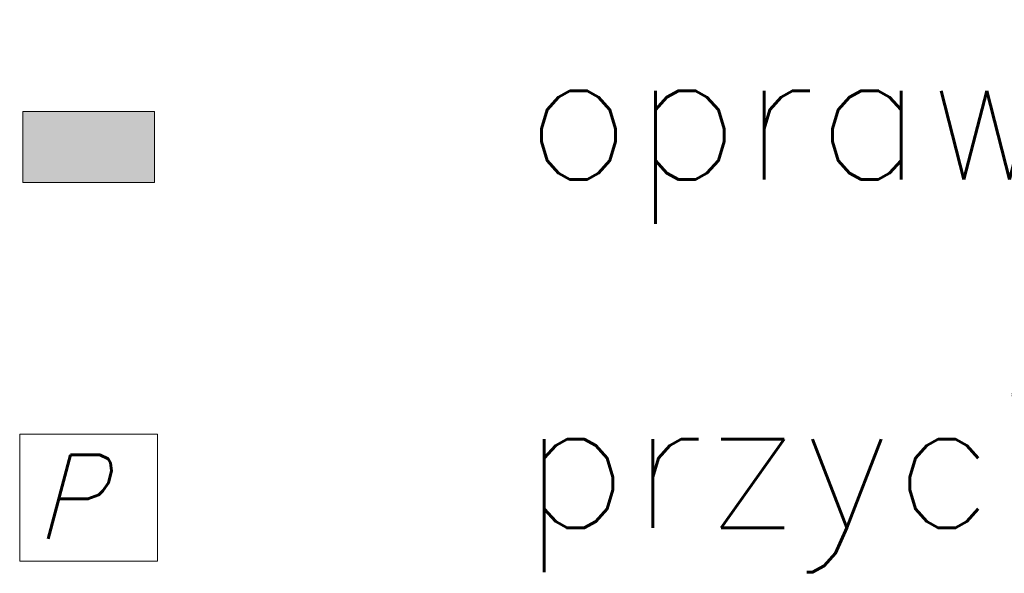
# Model space of a CAD drawing. Header units: millimetres. Extents: x -523 to 1404227, y -783705 to 1038705.
# Tile 210 of 256: x 414214 to 415973, y 241770 to 242760. Entities that reach past the tile are written whole.
import ezdxf

# ---------------------------------------------------------------- set-up
doc = ezdxf.new("R2010")
doc.units = ezdxf.units.MM
doc.layers.add('ele-6-OPIS', color=1, linetype='Continuous', lineweight=25)
doc.layers.add('ELEKTRYKA', color=7, linetype='Continuous')
doc.styles.add('POCHYL', font='ROMANS.shx', dxfattribs={"width": 0.9, "oblique": 15, "height": 2.4})
doc.styles.add('ROMANS', font='romans', dxfattribs={"width": 0.7})

msp = doc.modelspace()

# ---------------------------------------------------------------- hatches: boundary and pattern name
at = {"layer": 'ELEKTRYKA', "lineweight": 18}
msp.add_hatch(color=1, dxfattribs=at).paths.add_polyline_path([(414219.7, 242596.37), (414454.56, 242596.37), (414454.56, 242469.49), (414219.7, 242469.49)])

# ---------------------------------------------------------------- linework, layer by layer
at = {"layer": 'ELEKTRYKA', "color": 1, "lineweight": 18}
msp.add_lwpolyline([(414219.7, 242596.37), (414454.56, 242596.37), (414454.56, 242469.49), (414219.7, 242469.49)], close=True, dxfattribs=at)
at = {"layer": 'ELEKTRYKA', "lineweight": 18}
msp.add_lwpolyline([(414213.91, 242019.19), (414460.27, 242019.19), (414460.27, 241792.34), (414213.91, 241792.34)], close=True, dxfattribs=at)

# ---------------------------------------------------------------- texts
at = {"layer": 'ele-6-OPIS', "linetype": 'Continuous', "style": 'ROMANS'}
for s, p in [('oprawa sygnalizacyjna wraz z dźwiękiem ', (415115.36, 242474.72)), ('przycisk przywoławczy+wyłącznik pociągowy', (415110.41, 241851.63))]:
    msp.add_text(s, height=238, dxfattribs=at).set_placement(p)
at = {"layer": 'ELEKTRYKA', "color": 1, "style": 'POCHYL', "oblique": 15, "width": 0.9}
msp.add_text('P', height=150, dxfattribs=at).set_placement((414241.41, 241832.05))

doc.saveas('drawing.dxf')
